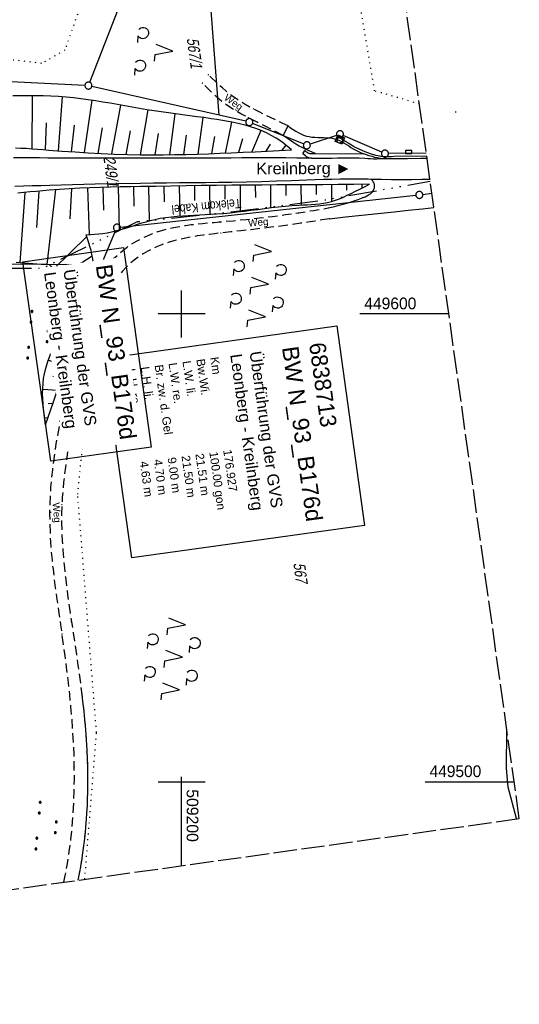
# Model space of a CAD drawing. Extents: x 508886 to 509272, y 449452 to 450225.
# Tile 11 of 46: x 509165 to 509272, y 449452 to 449663. Entities that reach past the tile are written whole.
import ezdxf
from ezdxf.enums import TextEntityAlignment as Align

# ---------------------------------------------------------------- set-up
doc = ezdxf.new("R2010")
doc.units = 0
doc.header["$LTSCALE"] = 10
doc.header["$MEASUREMENT"] = 0
for name, pattern in [('ACAD_ISO14W100', [25.5, 12, -3, 0.5, -3, 0.5, -3, 0.5, -3]), ('AUSGEZOGEN', [0]), ('LT00', [0]), ('LT11', [0.3, 0.2, -0.1]), ('LT14', [0.6, 0.5, -0.1]), ('PUNKTX2_STR', [0.6, 0.1, -0.5])]:
    doc.linetypes.add(name, pattern=pattern)
doc.layers.get('0').update_dxf_attribs({"linetype": 'LT00'})
for name, color, linetype in [('--EK_BW_TEXT_B', 20, 'LT00'), ('--EK_FBR', 250, 'LT00'), ('--WASSER_GRENZE', 180, 'PUNKTX2_STR'), ('BW_TEXT_B', 20, 'AUSGEZOGEN'), ('DFK_FLUR_NR', 250, 'LT00'), ('DFK_GZPKT', 250, 'LT00'), ('DFK_KATASTER', 250, 'LT00'), ('DFK_NUTZUNG', 250, 'LT00'), ('DFK_NUTZUNGSGRENZE', 70, 'PUNKTX2_STR'), ('FELDWEG_TEXT', 250, 'Continuous'), ('ORTSRICHTUNG', 7, 'Continuous'), ('TELEKOM', 210, 'ACAD_ISO14W100'), ('TELEKOM_TEXT', 210, 'Continuous'), ('V123_AFBR_BAB', 250, 'LT00'), ('V123_BOESCH', 250, 'LT00'), ('V123_BOSCHUNG', 250, 'LT00'), ('V123_EINFAHRT', 250, 'LT00'), ('V123_FELDWEG', 250, 'LT11'), ('V123_KA_MULD', 182, 'LT00'), ('V123_RASTER', 250, 'LT00'), ('V123_RINNE', 182, 'LT00'), ('V123_SINKK', 182, 'LT00'), ('V124_FELDWEG', 250, 'LT11')]:
    doc.layers.add(name, color=color, linetype=linetype)
doc.layers.add('-BLATT_123-RAND', color=7, linetype='LT14', plot=False)
doc.styles.add('Beschrift', font='ARIAL.TTF')
doc.styles.get("Standard").update_dxf_attribs({"font": 'ARIAL.TTF'})
doc.styles.add('Versorgungsltg', font='ARIAL.TTF', dxfattribs={"width": 0.8, "height": 2})

# ---------------------------------------------------------------- blocks, each defined once
blk = doc.blocks.new('SYMB7010')
at = {"color": 0, "linetype": 'ByBlock'}
for points in [[(-0.031408, 0.499213), (-0.093728, 0.49134), (-0.15457, 0.475719), (-0.212975, 0.452595), (-0.268021, 0.422333), (-0.31884, 0.385411), (-0.36463, 0.342411), (-0.40467, 0.29401), (-0.438329, 0.240973), (-0.465074, 0.184136), (-0.484486, 0.124395), (-0.496256, 0.062692), (-0.5002, 0)], [(-0.5002, 0), (-0.496256, -0.062692), (-0.484486, -0.124395), (-0.465075, -0.184136), (-0.438329, -0.240973), (-0.404671, -0.29401), (-0.36463, -0.342411), (-0.31884, -0.385411), (-0.268021, -0.422333), (-0.212975, -0.452595), (-0.154571, -0.475719), (-0.093728, -0.49134), (-0.031408, -0.499213), (0.031408, -0.499213)], [(0.5002, 0), (0.496256, 0.062692), (0.484485, 0.124395), (0.465074, 0.184136), (0.438329, 0.240973), (0.40467, 0.29401), (0.36463, 0.342411), (0.31884, 0.385411), (0.268021, 0.422333), (0.212975, 0.452595), (0.15457, 0.475719), (0.093728, 0.49134), (0.031408, 0.499213), (-0.031408, 0.499213)], [(0.031408, -0.499213), (0.093728, -0.491341), (0.15457, -0.475719), (0.212975, -0.452595), (0.268021, -0.422333), (0.31884, -0.385411), (0.36463, -0.342411), (0.404671, -0.294011), (0.438329, -0.240974), (0.465075, -0.184136), (0.484486, -0.124395), (0.496256, -0.062692), (0.500201, 0)]]:
    blk.add_lwpolyline(points, dxfattribs=at)
blk = doc.blocks.new('SYMB7201')
at = {"color": 0, "linetype": 'ByBlock'}
for p, q in [((0, 0.385), (-0.11, 0.015)), ((-0.255, -0.385), (-0.115, -0.385)), ((0.445, -0.385), (0.585, -0.385))]:
    blk.add_line(p, q, dxfattribs=at)
for points in [[(0.25, 0.015), (0.11, 0.015), (0, 0.385)], [(-0.393816, -0.383308), (-0.416239, -0.362945), (-0.432849, -0.337617), (-0.442589, -0.308936), (-0.444836, -0.27873), (-0.439449, -0.248923), (-0.426769, -0.221415), (-0.407606, -0.197958), (-0.38318, -0.180047), (-0.355047, -0.168823), (-0.325, -0.165), (-0.294953, -0.168823), (-0.26682, -0.180047), (-0.242394, -0.197959), (-0.223231, -0.221415), (-0.210551, -0.248923), (-0.205164, -0.27873), (-0.207411, -0.308936), (-0.21715, -0.337617), (-0.233761, -0.362945), (-0.256184, -0.383308)], [(0.306185, -0.383308), (0.283761, -0.362945), (0.267151, -0.337617), (0.257411, -0.308936), (0.255164, -0.27873), (0.260552, -0.248923), (0.273231, -0.221415), (0.292394, -0.197958), (0.31682, -0.180047), (0.344953, -0.168823), (0.375, -0.165), (0.405047, -0.168823), (0.43318, -0.180047), (0.457606, -0.197959), (0.476769, -0.221415), (0.489449, -0.248923), (0.494836, -0.27873), (0.492589, -0.308936), (0.48285, -0.337617), (0.466239, -0.362945), (0.443816, -0.383308)]]:
    blk.add_lwpolyline(points, dxfattribs=at)
blk = doc.blocks.new('SYMB7200')
at = {"color": 0, "linetype": 'ByBlock'}
for p, q in [((-0.255, 0.315), (-0.115, 0.315)), ((0.445, 0.315), (0.585, 0.315)), ((0, 0.185), (-0.11, -0.185)), ((0.7, 0.185), (0.59, -0.185)), ((-0.255, -0.585), (-0.115, -0.585)), ((0.445, -0.585), (0.585, -0.585))]:
    blk.add_line(p, q, dxfattribs=at)
for points in [[(-0.393816, 0.316692), (-0.416239, 0.337055), (-0.432849, 0.362384), (-0.442589, 0.391064), (-0.444836, 0.42127), (-0.439449, 0.451077), (-0.426769, 0.478585), (-0.407606, 0.502042), (-0.38318, 0.519953), (-0.355047, 0.531177), (-0.325, 0.535), (-0.294953, 0.531177), (-0.26682, 0.519953), (-0.242394, 0.502042), (-0.223231, 0.478585), (-0.210551, 0.451077), (-0.205164, 0.42127), (-0.207411, 0.391064), (-0.21715, 0.362383), (-0.233761, 0.337055), (-0.256184, 0.316692)], [(0.306184, 0.316692), (0.283761, 0.337055), (0.267151, 0.362383), (0.257411, 0.391064), (0.255164, 0.42127), (0.260551, 0.451077), (0.273231, 0.478585), (0.292394, 0.502042), (0.31682, 0.519953), (0.344953, 0.531177), (0.375, 0.535), (0.405047, 0.531177), (0.43318, 0.519953), (0.457606, 0.502041), (0.476769, 0.478585), (0.489449, 0.451077), (0.494836, 0.42127), (0.492589, 0.391064), (0.48285, 0.362383), (0.466239, 0.337055), (0.443816, 0.316692)], [(-0.45, -0.185), (-0.59, -0.185), (-0.7, 0.185), (-0.81, -0.185)], [(0.25, -0.185), (0.11, -0.185), (0, 0.185)], [(0.95, -0.185), (0.81, -0.185), (0.7, 0.185)], [(-0.393815, -0.583308), (-0.416239, -0.562945), (-0.432849, -0.537616), (-0.442589, -0.508936), (-0.444836, -0.47873), (-0.439448, -0.448923), (-0.426769, -0.421415), (-0.407606, -0.397958), (-0.38318, -0.380047), (-0.355047, -0.368823), (-0.325, -0.365), (-0.294953, -0.368823), (-0.26682, -0.380047), (-0.242394, -0.397959), (-0.223231, -0.421415), (-0.210551, -0.448923), (-0.205164, -0.47873), (-0.207411, -0.508936), (-0.217151, -0.537617), (-0.233761, -0.562945), (-0.256184, -0.583308)], [(0.306185, -0.583308), (0.283761, -0.562945), (0.267151, -0.537616), (0.257411, -0.508936), (0.255164, -0.47873), (0.260552, -0.448923), (0.273231, -0.421415), (0.292394, -0.397958), (0.31682, -0.380047), (0.344953, -0.368823), (0.375, -0.365), (0.405047, -0.368823), (0.43318, -0.380047), (0.457606, -0.397959), (0.476769, -0.421415), (0.489449, -0.448923), (0.494836, -0.47873), (0.492589, -0.508936), (0.482849, -0.537617), (0.466239, -0.562945), (0.443815, -0.583308)]]:
    blk.add_lwpolyline(points, dxfattribs=at)
blk = doc.blocks.new('SYMB7111')
at = {"color": 0, "linetype": 'ByBlock'}
for p, q in [((-0.13, 0.202919), (-0.13, 0.177081)), ((-0.125, 0.172895), (-0.125, 0.207105)), ((-0.12, 0.209164), (-0.12, 0.170836)), ((-0.115, 0.170204), (-0.115, 0.209796)), ((-0.11, 0.209164), (-0.11, 0.170836)), ((-0.105, 0.172895), (-0.105, 0.207105)), ((-0.1, 0.202919), (-0.1, 0.177081)), ((-0.095, 0.189874), (-0.095, 0.190146)), ((0.1, 0.202919), (0.1, 0.177081)), ((0.105, 0.172895), (0.105, 0.207105)), ((0.11, 0.209164), (0.11, 0.170836)), ((0.115, 0.170204), (0.115, 0.209796)), ((0.12, 0.209164), (0.12, 0.170836)), ((0.125, 0.172895), (0.125, 0.207105)), ((0.13, 0.202919), (0.13, 0.177081)), ((0.135, 0.189874), (0.135, 0.190146)), ((-0.515, -0.177081), (-0.515, -0.202919)), ((-0.51, -0.207105), (-0.51, -0.172895)), ((-0.505, -0.170836), (-0.505, -0.209164)), ((-0.5, -0.209796), (-0.5, -0.170204)), ((-0.495, -0.170836), (-0.495, -0.209164)), ((-0.49, -0.207105), (-0.49, -0.172895)), ((-0.485, -0.177081), (-0.485, -0.202919)), ((-0.48, -0.190126), (-0.48, -0.189854)), ((-0.285, -0.177081), (-0.285, -0.202919)), ((-0.28, -0.207105), (-0.28, -0.172895)), ((-0.275, -0.170836), (-0.275, -0.209164)), ((-0.27, -0.209796), (-0.27, -0.170204)), ((-0.265, -0.170836), (-0.265, -0.209164)), ((-0.26, -0.207105), (-0.26, -0.172895)), ((-0.255, -0.177081), (-0.255, -0.202919)), ((-0.25, -0.190126), (-0.25, -0.189854)), ((0.255, -0.177081), (0.255, -0.202919)), ((0.26, -0.207105), (0.26, -0.172895)), ((0.265, -0.170836), (0.265, -0.209164)), ((0.27, -0.209796), (0.27, -0.170204)), ((0.275, -0.170836), (0.275, -0.209164)), ((0.28, -0.207105), (0.28, -0.172895)), ((0.285, -0.177081), (0.285, -0.202919)), ((0.29, -0.190126), (0.29, -0.189854)), ((0.485, -0.177081), (0.485, -0.202919)), ((0.49, -0.207105), (0.49, -0.172895)), ((0.495, -0.170836), (0.495, -0.209164)), ((0.5, -0.209796), (0.5, -0.170204)), ((0.505, -0.170836), (0.505, -0.209164)), ((0.51, -0.207105), (0.51, -0.172895)), ((0.515, -0.177081), (0.515, -0.202919)), ((0.52, -0.190126), (0.52, -0.189854))]:
    blk.add_line(p, q, dxfattribs=at)
for points in [[(-0.095, 0.19), (-0.096981, 0.198678), (-0.10253, 0.205637), (-0.11055, 0.209499), (-0.11945, 0.209499), (-0.12747, 0.205637), (-0.133019, 0.198678), (-0.135, 0.19), (-0.133019, 0.181322), (-0.12747, 0.174363), (-0.11945, 0.170501), (-0.11055, 0.170501), (-0.10253, 0.174363), (-0.096981, 0.181322), (-0.095, 0.19)], [(0.135, 0.19), (0.133019, 0.198678), (0.12747, 0.205637), (0.11945, 0.209499), (0.11055, 0.209499), (0.10253, 0.205637), (0.096981, 0.198678), (0.095, 0.19), (0.096981, 0.181322), (0.10253, 0.174363), (0.11055, 0.170501), (0.11945, 0.170501), (0.12747, 0.174363), (0.133019, 0.181322), (0.135, 0.19)], [(-0.48, -0.19), (-0.481981, -0.181322), (-0.48753, -0.174363), (-0.49555, -0.170501), (-0.50445, -0.170501), (-0.51247, -0.174363), (-0.518019, -0.181322), (-0.52, -0.19), (-0.518019, -0.198678), (-0.51247, -0.205637), (-0.50445, -0.209499), (-0.49555, -0.209499), (-0.48753, -0.205637), (-0.481981, -0.198678), (-0.48, -0.19)], [(-0.25, -0.19), (-0.251981, -0.181322), (-0.25753, -0.174363), (-0.26555, -0.170501), (-0.27445, -0.170501), (-0.28247, -0.174363), (-0.288019, -0.181322), (-0.29, -0.19), (-0.288019, -0.198678), (-0.28247, -0.205637), (-0.27445, -0.209499), (-0.26555, -0.209499), (-0.25753, -0.205637), (-0.251981, -0.198678), (-0.25, -0.19)], [(0.29, -0.19), (0.288019, -0.181322), (0.28247, -0.174363), (0.27445, -0.170501), (0.26555, -0.170501), (0.25753, -0.174363), (0.251981, -0.181322), (0.25, -0.19), (0.251981, -0.198678), (0.25753, -0.205637), (0.26555, -0.209499), (0.27445, -0.209499), (0.28247, -0.205637), (0.288019, -0.198678), (0.29, -0.19)], [(0.52, -0.19), (0.518019, -0.181322), (0.51247, -0.174363), (0.50445, -0.170501), (0.49555, -0.170501), (0.48753, -0.174363), (0.481981, -0.181322), (0.48, -0.19), (0.481981, -0.198678), (0.48753, -0.205637), (0.49555, -0.209499), (0.50445, -0.209499), (0.51247, -0.205637), (0.518019, -0.198678), (0.52, -0.19)]]:
    blk.add_lwpolyline(points, dxfattribs=at)
blk = doc.blocks.new('SYMB0011')
at = {"color": 0, "linetype": 'ByBlock'}
for p, q in [((0.5, 0), (-0.5, 0)), ((0, 0.5), (0, -0.5))]:
    blk.add_line(p, q, dxfattribs=at)
blk = doc.blocks.new('SYMB1210')
at = {"color": 0, "linetype": 'ByBlock'}
blk.add_line((0.018815, -0.179014), (0.055623, -0.17119), dxfattribs=at)
for points in [[(-0.2, -0.2), (-0.2, 0.2), (0.2, 0.2), (0.2, -0.2), (-0.2, -0.2)], [(0.018815, 0.179014), (-0.018815, 0.179014), (-0.055623, 0.17119), (-0.09, 0.155885), (-0.120444, 0.133766), (-0.145623, 0.105801), (-0.164438, 0.073213), (-0.176067, 0.037424), (-0.18, 0)], [(-0.18, 0), (-0.176067, -0.037424), (-0.164438, -0.073213), (-0.145623, -0.105801), (-0.120444, -0.133766), (-0.09, -0.155885), (-0.055623, -0.17119), (-0.018815, -0.179014), (0.018815, -0.179014)], [(0.18, 0), (0.176067, 0.037424), (0.164438, 0.073213), (0.145623, 0.105801), (0.120444, 0.133766), (0.09, 0.155885), (0.055623, 0.17119), (0.018815, 0.179014)], [(0.055623, -0.17119), (0.09, -0.155885), (0.120444, -0.133766), (0.145623, -0.105801), (0.164438, -0.073213), (0.176067, -0.037424), (0.18, 0)]]:
    blk.add_lwpolyline(points, dxfattribs=at)
blk = doc.blocks.new('SYMB0652')
at = {"color": 0, "linetype": 'ByBlock'}
blk.add_lwpolyline([(-0.15, -0.075), (0.15, -0.075), (0.15, 0.075), (-0.15, 0.075), (-0.15, -0.075)], dxfattribs=at)

msp = doc.modelspace()

# ---------------------------------------------------------------- linework, layer by layer
at = {"layer": '--EK_FBR'}
for points in [[(509252.45, 449633.22), (509251.09, 449633.2), (509248.28, 449633.18), (509245.48, 449633.17), (509244.68, 449633.16), (509243.87, 449633.16), (509243.07, 449633.15), (509242.37, 449633.13), (509241.68, 449633.12), (509240.98, 449633.12), (509240.37, 449633.15), (509239.75, 449633.19), (509239.13, 449633.23), (509237.96, 449633.28), (509236.79, 449633.31), (509235.62, 449633.31), (509234.45, 449633.3), (509233.28, 449633.28), (509232.11, 449633.26), (509230.93, 449633.24), (509229.76, 449633.23), (509228.59, 449633.24), (509227.76, 449633.26), (509226.92, 449633.28), (509224.59, 449633.32), (509222.25, 449633.35), (509219.91, 449633.37), (509217.57, 449633.37), (509215.23, 449633.36), (509212.89, 449633.35), (509210.55, 449633.33), (509206.67, 449633.32), (509202.79, 449633.31), (509198.9, 449633.31), (509195.02, 449633.31), (509191.13, 449633.31), (509187.19, 449633.31), (509183.25, 449633.31), (509179.31, 449633.31), (509175.37, 449633.32), (509171.43, 449633.33), (509169.59, 449633.34), (509167.75, 449633.35), (509165.9, 449633.35), (509164.06, 449633.34)], [(509253.07, 449628.73), (509251.32, 449628.71), (509249.16, 449628.69), (509247, 449628.68), (509244.84, 449628.69), (509242.68, 449628.72), (509240.52, 449628.77), (509239.86, 449628.79), (509239.2, 449628.81), (509237.41, 449628.84), (509235.63, 449628.84), (509233.85, 449628.81), (509232.07, 449628.77), (509230.28, 449628.71), (509228.5, 449628.65), (509226.72, 449628.58), (509223.5, 449628.47), (509220.28, 449628.36), (509217.07, 449628.27), (509213.85, 449628.19), (509210.64, 449628.12), (509207.87, 449628.08), (509205.1, 449628.04), (509202.33, 449628.02), (509199.55, 449628), (509196.78, 449627.97), (509194.01, 449627.95), (509191.24, 449627.92), (509186.38, 449627.85), (509181.53, 449627.75), (509176.67, 449627.63), (509171.81, 449627.48), (509169.95, 449627.42), (509168.09, 449627.36), (509166.22, 449627.3), (509164.36, 449627.26)]]:
    msp.add_lwpolyline(points, dxfattribs=at)
at = {"layer": '--WASSER_GRENZE', "ltscale": 0.2}
for p, q in [((509186.9, 449690.11), (509175.04, 449656.39)), ((509170.12, 449653.56), (509154.91, 449655.35)), ((509175.04, 449656.39), (509170.12, 449653.56))]:
    msp.add_line(p, q, dxfattribs=at)
at = {"layer": '-BLATT_123-RAND'}
msp.add_lwpolyline([(508885.55, 450185.32), (508987.91, 449452.43), (509272.15, 449492.13), (509169.8, 450225.01), (508885.55, 450185.32)], dxfattribs=at)
at = {"layer": 'DFK_KATASTER'}
for p, q in [((509180.35, 449649.52), (509187.59, 449668)), ((509207.99, 449642.48), (509206.03, 449668.6)), ((509179.33, 449648.86), (509149.49, 449650.33)), ((509207.99, 449642.48), (509180.81, 449648.65)), ((509213.73, 449641.18), (509207.99, 449642.48)), ((509226.05, 449636.34), (509215.16, 449640.73)), ((509233.11, 449638.18), (509227.46, 449636.3)), ((509242.75, 449634.57), (509234.51, 449638.12)), ((509252.28, 449634.39), (509244.19, 449634.28)), ((509251.53, 449625.55), (509253.48, 449625.8)), ((509186.92, 449618.52), (509250.04, 449625.37)), ((509183.14, 449611.26), (509185.88, 449617.75)), ((509153.66, 449610.76), (509182.1, 449610.57)), ((509269.41, 449502.9), (509269.5, 449511.09)), ((509269.75, 449498.86), (509269.41, 449502.9)), ((509271.54, 449492.15), (509269.75, 449498.86)), ((509271.56, 449492.04), (509271.54, 449492.15))]:
    msp.add_line(p, q, dxfattribs=at)
at = {"layer": 'DFK_NUTZUNGSGRENZE', "ltscale": 0.2}
for p, q in [((509241.24, 449647.67), (509238.31, 449665.09)), ((509250.81, 449644.9), (509241.24, 449647.67)), ((509258.67, 449643.14), (509257.42, 449642.99)), ((509177.78, 449561.45), (509182.77, 449609.82)), ((509181.81, 449510.55), (509177.78, 449561.45)), ((509179.3, 449479.16), (509181.81, 449510.55))]:
    msp.add_line(p, q, dxfattribs=at)
at = {"layer": 'TELEKOM', "ltscale": 0.05, "flags": 128}
msp.add_lwpolyline([(508970.54, 449576.78), (508970.6, 449579.72), (508970.81, 449590.48), (508971.1, 449606.7), (508971.16, 449615.36), (508971.5, 449622.2), (508973.21, 449637.82), (508975.04, 449649.79), (508976.07, 449652.98), (508978.23, 449655.15), (508981.46, 449656.53), (508981.46, 449656.53), (508984.59, 449655.4), (508988.58, 449654.06), (508992.24, 449652.87), (508997.77, 449650.87), (509001.16, 449649.28), (509004.85, 449647.99), (509010.18, 449645.49), (509011.41, 449643.68), (509012.22, 449640.5), (509013.56, 449632.36), (509024.81, 449627.93), (509025.17, 449629.25), (509037.9, 449624.42), (509044.67, 449622.33), (509069.01, 449616.21), (509078.34, 449614.23), (509091.13, 449613.27), (509095.32, 449612.99), (509099.14, 449612.51), (509114.17, 449613.63), (509141.67, 449612.78), (509156.94, 449609.73), (509170.38, 449609.81), (509190.55, 449619.73), (509210.58, 449621.83), (509230.29, 449624.32), (509253.12, 449628.38)], dxfattribs=at)
at = {"layer": 'V123_AFBR_BAB'}
for points in [[(509252.45, 449633.22), (509251.09, 449633.2), (509248.28, 449633.18), (509245.48, 449633.17), (509244.68, 449633.16), (509243.87, 449633.16), (509243.07, 449633.15), (509242.37, 449633.13), (509241.68, 449633.12), (509240.98, 449633.12), (509240.37, 449633.15), (509239.75, 449633.19), (509239.13, 449633.23), (509237.96, 449633.28), (509236.79, 449633.31), (509235.62, 449633.31), (509234.45, 449633.3), (509233.28, 449633.28), (509232.11, 449633.26), (509230.93, 449633.24), (509229.76, 449633.23), (509228.59, 449633.24), (509227.76, 449633.26), (509226.92, 449633.28), (509224.59, 449633.32), (509222.25, 449633.35), (509219.91, 449633.37), (509217.57, 449633.37), (509215.23, 449633.36), (509212.89, 449633.35), (509210.55, 449633.33), (509206.67, 449633.32), (509202.79, 449633.31), (509198.9, 449633.31), (509195.02, 449633.31), (509191.13, 449633.31), (509187.19, 449633.31), (509183.25, 449633.31), (509179.31, 449633.31), (509175.37, 449633.32), (509171.43, 449633.33), (509169.59, 449633.34), (509167.75, 449633.35), (509165.9, 449633.35), (509164.06, 449633.34)], [(509253.07, 449628.73), (509251.32, 449628.71), (509249.16, 449628.69), (509247, 449628.68), (509244.84, 449628.69), (509242.68, 449628.72), (509240.52, 449628.77), (509239.86, 449628.79), (509239.2, 449628.81), (509237.41, 449628.84), (509235.63, 449628.84), (509233.85, 449628.81), (509232.07, 449628.77), (509230.28, 449628.71), (509228.5, 449628.65), (509226.72, 449628.58), (509223.5, 449628.47), (509220.28, 449628.36), (509217.07, 449628.27), (509213.85, 449628.19), (509210.64, 449628.12), (509207.87, 449628.08), (509205.1, 449628.04), (509202.33, 449628.02), (509199.55, 449628), (509196.78, 449627.97), (509194.01, 449627.95), (509191.24, 449627.92), (509186.38, 449627.85), (509181.53, 449627.75), (509176.67, 449627.63), (509171.81, 449627.48), (509169.95, 449627.42), (509168.09, 449627.36), (509166.22, 449627.3), (509164.36, 449627.26)]]:
    msp.add_lwpolyline(points, dxfattribs=at)
at = {"layer": 'V123_BOESCH'}
for points in [[(509223.44, 449635.08), (509222.88, 449635.56), (509222.32, 449636.02), (509221.76, 449636.48), (509221.18, 449636.91), (509220.19, 449637.58), (509219.16, 449638.17), (509218.1, 449638.71), (509217, 449639.19), (509215.88, 449639.62), (509214.73, 449640), (509213.56, 449640.34), (509212.38, 449640.64), (509211.18, 449640.91), (509209.97, 449641.14), (509208.76, 449641.36), (509207.55, 449641.56), (509206.33, 449641.74), (509204.79, 449641.96), (509203.25, 449642.17), (509201.72, 449642.37), (509200.2, 449642.56), (509198.68, 449642.76), (509197.16, 449642.97), (509195.65, 449643.18), (509194.14, 449643.41), (509192.57, 449643.66), (509191.01, 449643.92), (509189.45, 449644.2), (509187.88, 449644.48), (509186.31, 449644.76), (509184.75, 449645.04), (509183.18, 449645.3), (509181.6, 449645.56), (509180.03, 449645.79), (509178.46, 449646), (509176.88, 449646.19), (509175.3, 449646.34), (509173.68, 449646.46), (509172.06, 449646.54), (509170.44, 449646.6), (509168.82, 449646.63), (509167.2, 449646.64), (509165.57, 449646.63), (509163.94, 449646.61)], [(509164.47, 449635.51), (509165.65, 449635.47), (509166.83, 449635.41), (509168.02, 449635.33), (509169.21, 449635.24), (509170.4, 449635.14), (509171.59, 449635.04), (509174.41, 449634.82), (509177.22, 449634.62), (509180.02, 449634.44), (509182.82, 449634.29), (509185.61, 449634.18), (509188.4, 449634.09), (509191.2, 449634.04), (509193.62, 449634.02), (509196.04, 449634.03), (509198.46, 449634.06), (509200.89, 449634.11), (509203.31, 449634.17), (509205.74, 449634.25), (509208.17, 449634.35), (509210.59, 449634.45), (509213.16, 449634.57), (509215.73, 449634.69), (509218.3, 449634.82), (509220.87, 449634.95), (509223.44, 449635.08)], [(509240.11, 449627.71), (509236.79, 449627.68), (509233.46, 449627.65), (509230.14, 449627.63), (509226.81, 449627.61), (509223.59, 449627.59), (509220.37, 449627.58), (509217.14, 449627.56), (509213.92, 449627.54), (509210.69, 449627.51), (509207.45, 449627.47), (509204.2, 449627.43), (509200.95, 449627.38), (509197.71, 449627.33), (509194.47, 449627.27), (509191.23, 449627.22), (509189.06, 449627.18), (509186.89, 449627.15), (509184.73, 449627.1), (509182.56, 449627.04), (509180.39, 449626.97), (509178.22, 449626.88), (509176.05, 449626.77), (509173.87, 449626.63), (509171.69, 449626.46), (509170.34, 449626.34), (509168.99, 449626.21), (509167.64, 449626.08), (509166.3, 449625.95), (509164.96, 449625.82)], [(509179.62, 449616.9), (509180.51, 449616.97), (509181.4, 449617.04), (509182.29, 449617.12), (509183.17, 449617.23), (509184.05, 449617.37), (509184.99, 449617.55), (509185.93, 449617.77), (509186.86, 449618.02), (509187.78, 449618.29), (509188.71, 449618.58), (509189.63, 449618.87), (509190.55, 449619.16), (509191.48, 449619.45), (509192.4, 449619.72), (509193.33, 449619.97), (509194.26, 449620.2), (509195.44, 449620.44), (509196.62, 449620.63), (509197.82, 449620.78), (509199.01, 449620.9), (509200.22, 449621), (509201.42, 449621.07), (509202.63, 449621.13), (509203.84, 449621.19), (509205.05, 449621.24), (509206.26, 449621.31), (509207.46, 449621.38), (509208.93, 449621.5), (509210.4, 449621.64), (509211.86, 449621.8), (509213.33, 449621.98), (509214.79, 449622.17), (509216.25, 449622.36), (509217.71, 449622.54), (509219.17, 449622.72), (509220.63, 449622.89), (509222.1, 449623.04), (509223.57, 449623.16), (509225.05, 449623.26), (509225.94, 449623.3), (509226.82, 449623.34), (509227.71, 449623.39), (509228.59, 449623.45), (509229.46, 449623.54), (509230.33, 449623.66), (509231.19, 449623.83), (509232.05, 449624.05), (509232.9, 449624.33), (509233.75, 449624.64), (509234.58, 449624.99), (509235.4, 449625.36), (509236.22, 449625.75), (509237.03, 449626.15), (509238.06, 449626.66), (509239.09, 449627.18), (509240.11, 449627.71)], [(509170.92, 449576.28), (509171.5, 449577.93), (509172.08, 449579.59), (509172.65, 449581.25), (509173.2, 449582.91), (509173.74, 449584.58), (509174.2, 449586.07), (509174.65, 449587.57), (509175.09, 449589.07), (509175.53, 449590.57), (509175.97, 449592.08), (509176.42, 449593.58), (509176.88, 449595.09), (509177.37, 449596.6), (509177.87, 449598.11), (509178.41, 449599.63), (509178.77, 449600.59), (509179.13, 449601.54), (509179.48, 449602.5), (509179.83, 449603.46), (509180.15, 449604.42), (509180.45, 449605.39), (509180.7, 449606.35), (509180.91, 449607.31), (509181.06, 449608.28), (509181.14, 449609.24), (509181.15, 449610.21), (509181.1, 449611.04), (509180.99, 449611.88), (509180.83, 449612.72), (509180.64, 449613.55), (509180.41, 449614.39), (509180.16, 449615.23), (509179.89, 449616.06), (509179.62, 449616.9)], [(509171.74, 449610.49), (509169.97, 449610.6), (509168.19, 449610.72), (509166.41, 449610.84), (509164.64, 449610.97)], [(509170.92, 449576.28), (509170.77, 449577.4), (509170.63, 449578.52), (509170.51, 449579.64), (509170.4, 449580.76), (509170.33, 449581.86), (509170.3, 449582.97), (509170.31, 449584.06), (509170.38, 449585.14), (509170.51, 449586.21), (509170.69, 449587.18), (509170.92, 449588.14), (509171.19, 449589.1), (509171.5, 449590.05), (509171.84, 449590.99), (509172.21, 449591.94), (509172.59, 449592.89), (509172.98, 449593.84), (509173.36, 449594.79), (509173.75, 449595.76), (509174.12, 449596.74), (509174.47, 449597.72), (509174.74, 449598.55), (509174.98, 449599.38), (509175.18, 449600.22), (509175.35, 449601.06), (509175.47, 449601.9), (509175.53, 449602.73), (509175.52, 449603.57), (509175.44, 449604.39), (509175.29, 449605.21), (509175.09, 449605.89), (509174.83, 449606.56), (509174.52, 449607.2), (509174.15, 449607.81), (509173.73, 449608.39), (509173.27, 449608.95), (509172.78, 449609.47), (509172.27, 449609.99), (509171.74, 449610.49)]]:
    msp.add_lwpolyline(points, dxfattribs=at)
at = {"layer": 'V123_BOSCHUNG'}
for p, q in [((509168.08, 449646.63), (509168.01, 449635.33)), ((509174.45, 449646.41), (509173.61, 449634.88)), ((509180.83, 449645.67), (509179.17, 449634.49)), ((509186.91, 449644.65), (509185.04, 449634.2)), ((509192.76, 449643.63), (509191.17, 449634.04)), ((509198.57, 449642.78), (509197.37, 449634.04)), ((509171.04, 449640.84), (509170.84, 449635.11)), ((509204.53, 449641.99), (509203.43, 449634.18)), ((509210.67, 449641.01), (509209.29, 449634.39)), ((509177.02, 449640.39), (509176.37, 449634.67)), ((509182.99, 449639.75), (509182.07, 449634.33)), ((509188.97, 449639.11), (509188.08, 449634.1)), ((509194.97, 449638.6), (509194.28, 449634.02)), ((509216.89, 449639.24), (509214.99, 449634.65)), ((509200.97, 449638.24), (509200.41, 449634.1)), ((509206.99, 449637.91), (509206.39, 449634.28)), ((509212.97, 449637.4), (509212.15, 449634.52)), ((509218.88, 449636.32), (509217.99, 449634.8)), ((509222.29, 449636.05), (509221.41, 449634.98)), ((509165.49, 449610.91), (509166.54, 449625.97)), ((509169.03, 449618.48), (509169.54, 449626.26)), ((509171.25, 449610.6), (509173.13, 449626.59)), ((509176.47, 449626.83), (509176.07, 449620.33)), ((509179.88, 449626.95), (509180.24, 449616.95)), ((509183.17, 449627.06), (509183.3, 449622.16)), ((509186.44, 449627.14), (509186.64, 449617.96)), ((509189.7, 449627.2), (509189.78, 449623.07)), ((509192.95, 449627.25), (509193.09, 449619.91)), ((509196.2, 449627.3), (509196.27, 449623.95)), ((509199.45, 449627.36), (509199.58, 449620.95)), ((509202.71, 449627.41), (509202.76, 449624.27)), ((509205.97, 449627.45), (509206.05, 449621.29)), ((509209.24, 449627.49), (509209.26, 449624.51)), ((509212.49, 449627.53), (509212.53, 449621.88)), ((509215.74, 449627.55), (509215.76, 449624.92)), ((509218.99, 449627.57), (509219.02, 449622.7)), ((509222.24, 449627.59), (509222.25, 449625.32)), ((509225.49, 449627.6), (509225.52, 449623.28)), ((509228.74, 449627.62), (509228.75, 449625.54)), ((509231.99, 449627.64), (509232.01, 449624.04)), ((509235.24, 449627.67), (509235.24, 449626.48)), ((509238.49, 449627.69), (509238.49, 449626.88)), ((509172.65, 449609.6), (509179.72, 449616.59)), ((509177.46, 449610.21), (509180.89, 449612.42)), ((509175.03, 449606.05), (509181.04, 449608.13)), ((509177.78, 449603.94), (509180.06, 449604.14)), ((509175.37, 449601.18), (509178.82, 449600.73)), ((509176.22, 449598.09), (509177.72, 449597.67)), ((509173.76, 449595.8), (509176.76, 449594.7)), ((509174.27, 449592.42), (509175.89, 449591.8)), ((509171.54, 449590.14), (509175.08, 449589.01)), ((509172.48, 449586.72), (509174.29, 449586.37)), ((509170.31, 449583.9), (509173.47, 449583.74)), ((509171.47, 449580.85), (509172.54, 449580.91)), ((509170.73, 449577.76), (509171.48, 449577.86))]:
    msp.add_line(p, q, dxfattribs=at)
at = {"layer": 'V123_EINFAHRT'}
msp.add_line((509221.69, 449638.14), (509222.74, 449640.2), dxfattribs=at)
for points in [[(509222.74, 449640.2), (509223.28, 449639.82), (509223.82, 449639.45), (509224.37, 449639.1), (509224.92, 449638.77), (509225.48, 449638.48), (509226.06, 449638.23), (509226.65, 449638.03), (509227.25, 449637.9), (509227.85, 449637.81), (509228.47, 449637.76), (509229.1, 449637.73), (509229.74, 449637.71), (509230.37, 449637.69), (509231.01, 449637.67), (509231.58, 449637.63), (509232.14, 449637.56), (509232.68, 449637.45), (509233.21, 449637.3), (509233.74, 449637.09), (509234.24, 449636.83), (509234.73, 449636.54), (509235.21, 449636.23), (509235.69, 449635.91), (509236.17, 449635.59), (509236.66, 449635.29), (509237.21, 449634.99), (509237.77, 449634.71), (509238.34, 449634.45), (509238.91, 449634.2)], [(509228.61, 449634.29), (509227.91, 449634.58), (509227.22, 449634.87), (509226.54, 449635.18), (509225.87, 449635.51), (509225.14, 449635.9), (509224.43, 449636.31), (509223.74, 449636.75), (509223.05, 449637.2), (509222.37, 449637.67), (509221.69, 449638.14)], [(509231.33, 449622.65), (509232.39, 449622.92), (509233.45, 449623.19), (509234.51, 449623.48), (509235.57, 449623.78), (509236.63, 449624.11), (509237.7, 449624.48), (509238.76, 449624.88), (509239.18, 449625.05), (509239.58, 449625.23), (509239.96, 449625.44), (509240.32, 449625.69), (509240.63, 449625.98), (509240.9, 449626.32), (509241.07, 449626.64), (509241.19, 449626.98), (509241.24, 449627.33), (509241.21, 449627.67), (509241.11, 449627.97), (509240.95, 449628.24), (509240.75, 449628.51), (509240.52, 449628.77)], [(509231.58, 449620.35), (509235.03, 449620.73), (509238.49, 449621.12), (509241.94, 449621.49), (509245.39, 449621.86), (509248.43, 449622.18), (509251.47, 449622.49), (509253.91, 449622.73)]]:
    msp.add_lwpolyline(points, dxfattribs=at)
at = {"layer": 'V123_FELDWEG', "flags": 128}
for points in [[(509222.74, 449640.2), (509221.49, 449640.79), (509220.25, 449641.38), (509219.01, 449641.97), (509217.77, 449642.58), (509216.54, 449643.2), (509215.32, 449643.83), (509214.45, 449644.3), (509213.59, 449644.79), (509212.74, 449645.29), (509211.9, 449645.82), (509211.09, 449646.38), (509210.27, 449646.99), (509209.48, 449647.63), (509208.7, 449648.3), (509207.94, 449648.99), (509207.2, 449649.69), (509206.46, 449650.4), (509205.72, 449651.12)], [(509221.69, 449638.14), (509219.84, 449639.09), (509218, 449640.04), (509216.15, 449640.99), (509214.3, 449641.94), (509213.48, 449642.37), (509212.67, 449642.8), (509211.87, 449643.24), (509211.08, 449643.7), (509210.3, 449644.18), (509209.55, 449644.7), (509208.76, 449645.28), (509208.01, 449645.9), (509207.27, 449646.55), (509206.55, 449647.22), (509205.85, 449647.9), (509205.15, 449648.6), (509204.46, 449649.31)], [(509174.84, 449478.54), (509175.14, 449479.95), (509175.6, 449482.51), (509175.99, 449485.08), (509176.32, 449487.65), (509176.58, 449490.23), (509176.79, 449492.82), (509176.94, 449495.41), (509177.03, 449498), (509177.07, 449500.59), (509177.06, 449503.17), (509177, 449505.76), (509176.89, 449508.35), (509176.74, 449510.93), (509176.56, 449513.51), (509176.33, 449516.09), (509176.08, 449518.67), (509175.8, 449521.25), (509175.49, 449523.82), (509175.17, 449526.4), (509174.82, 449528.98), (509174.46, 449531.55), (509174.18, 449533.53), (509173.89, 449535.51), (509173.61, 449537.49), (509173.33, 449539.47), (509173.06, 449541.45), (509172.81, 449543.43), (509172.58, 449545.41), (509172.37, 449547.39), (509172.2, 449549.37), (509172.05, 449551.35), (509171.94, 449553.33), (509171.88, 449555.31), (509171.85, 449557.29), (509171.89, 449559.27), (509171.96, 449561.12), (509172.08, 449562.98), (509172.24, 449564.83), (509172.44, 449566.67), (509172.67, 449568.52), (509172.94, 449570.37), (509173.22, 449572.21), (509173.53, 449574.04), (509173.99, 449576.57), (509174.48, 449579.09), (509174.99, 449581.59), (509175.54, 449584.09), (509176.05, 449586.32), (509176.58, 449588.54), (509177.13, 449590.75), (509177.7, 449592.97), (509178.3, 449595.19), (509178.93, 449597.41), (509179.59, 449599.64), (509179.93, 449600.76), (509180.28, 449601.88), (509180.66, 449602.99), (509181.05, 449604.09), (509181.47, 449605.18), (509181.93, 449606.24), (509182.42, 449607.28), (509182.96, 449608.29), (509183.55, 449609.27), (509184.18, 449610.21), (509184.88, 449611.1), (509185.66, 449611.98), (509186.51, 449612.8), (509187.41, 449613.57), (509188.35, 449614.29), (509189.35, 449614.96), (509190.38, 449615.57), (509191.44, 449616.14), (509192.53, 449616.65), (509193.64, 449617.12), (509194.76, 449617.52), (509195.95, 449617.9), (509197.16, 449618.22), (509198.36, 449618.49), (509199.58, 449618.72), (509200.8, 449618.92), (509202.03, 449619.09), (509203.26, 449619.23), (509204.49, 449619.36), (509205.73, 449619.47), (509206.97, 449619.58), (509208.2, 449619.68), (509211.02, 449619.94), (509213.82, 449620.22), (509216.63, 449620.52), (509219.42, 449620.86), (509222.22, 449621.23), (509225.01, 449621.64), (509226.59, 449621.88), (509228.17, 449622.13), (509229.75, 449622.39), (509231.33, 449622.65)], [(509231.58, 449620.35), (509230.05, 449620.1), (509228.51, 449619.85), (509226.98, 449619.61), (509225.45, 449619.38), (509223.32, 449619.07), (509221.2, 449618.79), (509219.07, 449618.52), (509216.94, 449618.26), (509214.8, 449618.01), (509212.67, 449617.77), (509210.53, 449617.54), (509208.39, 449617.3), (509207.12, 449617.16), (509205.85, 449617.01), (509204.59, 449616.85), (509203.32, 449616.67), (509202.06, 449616.46), (509200.81, 449616.23), (509199.57, 449615.95), (509198.33, 449615.63), (509197.11, 449615.26), (509195.9, 449614.84), (509194.84, 449614.4), (509193.79, 449613.92), (509192.76, 449613.39), (509191.76, 449612.82), (509190.8, 449612.19), (509189.87, 449611.51), (509188.99, 449610.78), (509188.16, 449610.01), (509187.39, 449609.18), (509186.66, 449608.29), (509185.98, 449607.35), (509185.37, 449606.38), (509184.8, 449605.36), (509184.27, 449604.32), (509183.79, 449603.25), (509183.33, 449602.16), (509182.9, 449601.06), (509182.5, 449599.95), (509182.11, 449598.83), (509181.39, 449596.65), (509180.71, 449594.48), (509180.07, 449592.3), (509179.47, 449590.12), (509178.91, 449587.94), (509178.39, 449585.75), (509177.91, 449583.54), (509177.51, 449581.58), (509177.13, 449579.6), (509176.78, 449577.62), (509176.44, 449575.63), (509176.11, 449573.64), (509175.86, 449572.04), (509175.61, 449570.44), (509175.37, 449568.84), (509175.15, 449567.24), (509174.95, 449565.64), (509174.77, 449564.03), (509174.62, 449562.43), (509174.5, 449560.82), (509174.41, 449559.22), (509174.36, 449557.29), (509174.35, 449555.37), (509174.39, 449553.44), (509174.48, 449551.51), (509174.6, 449549.59), (509174.75, 449547.66), (509174.94, 449545.73), (509175.15, 449543.81), (509175.39, 449541.88), (509175.64, 449539.96), (509175.91, 449538.03), (509176.18, 449536.11), (509176.47, 449534.19), (509176.81, 449531.87), (509177.16, 449529.55), (509177.5, 449527.23), (509177.83, 449524.92), (509178.16, 449522.6), (509178.46, 449520.28), (509178.75, 449517.97), (509179.01, 449515.65), (509179.25, 449513.33), (509179.45, 449511.01), (509179.63, 449508.68), (509179.76, 449506.35), (509179.87, 449503.5), (509179.91, 449500.65), (509179.88, 449497.8), (509179.79, 449494.95), (509179.62, 449492.1), (509179.38, 449489.25), (509179.06, 449486.41), (509178.67, 449483.58), (509178.19, 449480.75), (509177.83, 449478.95)]]:
    msp.add_lwpolyline(points, dxfattribs=at)
at = {"layer": 'V123_RASTER'}
for p, q in [((509200, 449595), (509200, 449605)), ((509205, 449600), (509195, 449600)), ((509257.09, 449600), (509238.1, 449600)), ((509195, 449500), (509205, 449500)), ((509200, 449482.05), (509200, 449501.04)), ((509252.06, 449500), (509271.05, 449500))]:
    msp.add_line(p, q, dxfattribs=at)
at = {"layer": 'V123_RINNE', "color": 186}
for p, q in [((509233.21, 449637.3), (509233.58, 449637.85)), ((509225.92, 449634.2), (509226.33, 449634.91))]:
    msp.add_line(p, q, dxfattribs=at)
for points in [[(509233.58, 449637.85), (509234.24, 449637.41), (509234.91, 449636.97), (509235.58, 449636.55), (509236.26, 449636.13), (509236.95, 449635.74), (509238.02, 449635.2), (509239.13, 449634.72), (509240.26, 449634.31), (509241.42, 449633.97), (509241.98, 449633.85), (509242.54, 449633.74), (509243.11, 449633.68), (509243.69, 449633.65), (509244.27, 449633.66), (509244.85, 449633.68), (509245.43, 449633.72), (509252.37, 449633.78)], [(509228.59, 449633.24), (509228.18, 449633.25), (509227.77, 449633.27), (509227.38, 449633.33), (509227, 449633.45), (509226.71, 449633.59), (509226.44, 449633.78), (509226.18, 449633.98), (509225.92, 449634.2)], [(509226.33, 449634.91), (509226.56, 449634.73), (509226.8, 449634.56), (509227.05, 449634.41), (509227.32, 449634.32), (509227.63, 449634.27), (509227.95, 449634.27), (509228.28, 449634.28), (509228.61, 449634.29), (509238.91, 449634.2)], [(509243.07, 449633.15), (509242.47, 449633.24), (509241.88, 449633.35), (509241.29, 449633.47), (509240.69, 449633.63), (509240.09, 449633.81), (509239.5, 449634), (509238.91, 449634.2)]]:
    msp.add_lwpolyline(points, dxfattribs=at)
at = {"layer": 'V124_FELDWEG', "flags": 128}
for points in [[(509174.84, 449478.54), (509175.14, 449479.95), (509175.6, 449482.51), (509175.99, 449485.08), (509176.32, 449487.65), (509176.58, 449490.23), (509176.79, 449492.82), (509176.94, 449495.41), (509177.03, 449498), (509177.07, 449500.59), (509177.06, 449503.17), (509177, 449505.76), (509176.89, 449508.35), (509176.74, 449510.93), (509176.56, 449513.51), (509176.33, 449516.09), (509176.08, 449518.67), (509175.89, 449520.43)], [(509178.59, 449519.22), (509178.75, 449517.97), (509179.01, 449515.65), (509179.25, 449513.33), (509179.45, 449511.01), (509179.63, 449508.68), (509179.76, 449506.35), (509179.87, 449503.5), (509179.91, 449500.65), (509179.88, 449497.8), (509179.79, 449494.95), (509179.62, 449492.1), (509179.38, 449489.25), (509179.06, 449486.41), (509178.67, 449483.58), (509178.19, 449480.75), (509177.83, 449478.95)]]:
    msp.add_lwpolyline(points, dxfattribs=at)

# ---------------------------------------------------------------- block references
at = {"layer": 'DFK_GZPKT', "xscale": 1.500000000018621, "yscale": 1.5, "zscale": 1.5, "rotation": 264.7377099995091}
for p in [(509180.08, 449648.82), (509214.46, 449641.01), (509233.82, 449638.42), (509226.75, 449636.06), (509243.44, 449634.27), (509250.79, 449625.45), (509186.17, 449618.44), (509182.85, 449610.57)]:
    msp.add_blockref('SYMB7010', p, dxfattribs=at)
at = {"layer": 'DFK_NUTZUNG', "xscale": 10.00000000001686, "yscale": 10, "zscale": 10, "rotation": 264.7377100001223}
for name, p in [('SYMB7201', (509194.27, 449656.54)), ('SYMB7200', (509216.73, 449606.55)), ('SYMB7111', (509169.44, 449595.38)), ('SYMB7200', (509198.34, 449526.77)), ('SYMB7111', (509171.21, 449490.45))]:
    msp.add_blockref(name, p, dxfattribs=at)
at = {"layer": 'V123_FELDWEG', "xscale": 0.09999999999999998, "yscale": 0.1, "zscale": 0.1, "rotation": 277.95061}
for p in [(509205.72, 449651.12), (509204.46, 449649.31), (509209.55, 449644.7), (509211.09, 449646.38), (509215.32, 449643.83), (509214.3, 449641.94), (509238.76, 449624.88), (509225.01, 449621.64), (509231.33, 449622.65), (509208.2, 449619.68), (509225.45, 449619.38), (509231.58, 449620.35), (509194.76, 449617.52), (509208.39, 449617.3), (509195.9, 449614.84), (509184.88, 449611.1), (509187.39, 449609.18), (509179.59, 449599.64), (509182.11, 449598.83), (509175.54, 449584.09), (509177.91, 449583.54), (509173.53, 449574.04), (509176.11, 449573.64), (509171.89, 449559.27), (509174.41, 449559.22), (509172.05, 449557.54), (509176.47, 449534.19), (509174.46, 449531.55), (509179.76, 449506.35), (509177.06, 449503.17)]:
    msp.add_blockref('SYMB0011', p, dxfattribs=at)
at = {"layer": 'V123_KA_MULD', "color": 186, "xscale": 3.800000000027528, "yscale": 3.800000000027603, "zscale": 3.8, "rotation": 336.6748245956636}
msp.add_blockref('SYMB1210', (509233.8, 449637.27), dxfattribs=at)
at = {"layer": 'V123_SINKK', "color": 186, "xscale": 4.499999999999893, "yscale": 4.49999999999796, "zscale": 4.5, "rotation": 180.7954171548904}
msp.add_blockref('SYMB0652', (509248.53, 449634.61), dxfattribs=at)
at = {"layer": 'V124_FELDWEG', "xscale": 0.100000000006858, "yscale": 0.09999999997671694, "zscale": 0.1, "rotation": 245.7720000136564}
for p in [(509179.76, 449506.35), (509177.06, 449503.17)]:
    msp.add_blockref('SYMB0011', p, dxfattribs=at)

# ---------------------------------------------------------------- texts
at = {"layer": 'DFK_FLUR_NR', "oblique": 13.754, "width": 0.75}
for s, p in [('567/1', (509201.06, 449658.9)), ('249/1', (509183.25, 449633.58)), ('567', (509223.84, 449546.72))]:
    msp.add_text(s, height=2.5, rotation=277.9506, dxfattribs=at).set_placement(p)
at = {"layer": 'FELDWEG_TEXT', "char_height": 1.5, "attachment_point": 7, "style": 'Beschrift'}
for insert, rotation in [((509208.65, 449645.55), 324.5778), ((509214.36, 449618.18), 6.0582), ((509171.96, 449559.59), 274.8286)]:
    msp.add_mtext('Weg', dxfattribs=dict(at, insert=insert, rotation=rotation))
at = {"layer": 'ORTSRICHTUNG', "insert": (509226.12, 449629.13), "char_height": 2.5, "attachment_point": 8, "rotation": 0.3185, "style": 'Beschrift'}
msp.add_mtext('Kreilnberg ►', dxfattribs=at)
at = {"layer": 'TELEKOM_TEXT', "style": 'Versorgungsltg', "width": 0.8}
msp.add_text('Telekom Kabel', height=2, rotation=185.5882, dxfattribs=at).set_placement((509205.2, 449623.94), align=Align.CENTER)
at = {"layer": 'V123_RASTER'}
for s, rotation, width, p in [(' 449600', 0.001, 0.955, (509238.1, 449601)), (' 449500', 0.001, 0.948, (509252.06, 449501)), (' 509200', -89.999, 0.965, (509201.07, 449499.33))]:
    msp.add_text(s, height=2.5, rotation=rotation, dxfattribs=dict(at, width=width)).set_placement(p)

# ---------------------------------------------------------------- next in the draw order: texts
at = {"layer": 'BW_TEXT_B', "insert": (509230.68, 449594.13), "char_height": 2, "width": 37.5546, "attachment_point": 1, "rotation": 277.9506, "style": 'Beschrift', "bg_fill": 3, "box_fill_scale": 1.5, "bg_fill_color": 256, "bg_fill_transparency": 0}
msp.add_mtext('{\\Funir_o|c0;\\H1.75x;6838713\\fArial|b0|i0|c238|p34;\\H0.5714x;\\P\\H1.75x;BW N_93_B1\\fArial|b0|i0|c0|p34;76d\\fArial|b0|i0|c238|p34;\\W0.8;\\P\\H0.3714x;\\W1;\\P\\fArial|b0|i0|c0|p34;\\H1.924x;Überführung der GVS Leonberg - Kreilnberg\\fArial|b0|i0|c238|p34;\\W0.9;\\P\\H0.1999x;\\W1;\\P\\pt8,20;\\H3.602x;K\\fArial|b0|i0|c0|p34;m^I^I\\fArial|b0|i0|c238|p34;1\\fArial|b0|i0|c0|p34;76.927\\fArial|b0|i0|c238|p34;\\PBw.Wi\\fArial|b0|i0|c0|p34;.^I^I100.00\\fArial|b0|i0|c238|p34; gon\\P\\pt20;\\fArial|b0|i0|c0|p34;L.W. li. ^I21.51 m\\PL.W. re. ^I21.50 \\fArial|b0|i0|c238|p34;m\\fArial|b0|i0|c0|p34;\\PBr. zw. d. Gel       9.00 m\\fArial|b0|i0|c238|p34;\\P\\fArial|b0|i0|c0|p34;L.H. li. ^I4.70 m\\PL.H. re.^I4.63 m}', dxfattribs=at)

# ---------------------------------------------------------------- next in the draw order: linework, layer by layer
at = {"layer": 'BW_TEXT_B'}
msp.add_lwpolyline([(509233.13, 449597.46), (509239.09, 449554.8), (509189.33, 449547.85), (509183.37, 449590.51)], close=True, dxfattribs=at)

# ---------------------------------------------------------------- next in the draw order: texts
at = {"layer": '--EK_BW_TEXT_B', "insert": (509185.11, 449610.84), "char_height": 2, "width": 37.5546, "attachment_point": 1, "rotation": 277.9506, "style": 'Beschrift', "bg_fill": 3, "box_fill_scale": 1.5, "bg_fill_color": 256, "bg_fill_transparency": 0}
msp.add_mtext('{\\fArial|b0|i0|c238|p34;\\H1.7499x;BW N_93_B1\\fArial|b0|i0|c0|p34;76d\\fArial|b0|i0|c238|p34;\\W0.8;\\P\\H0.3714x;\\W1;\\P\\fArial|b0|i0|c0|p34;\\H1.924x;Überführung der GVS Leonberg - Kreilnberg}', dxfattribs=at)

# ---------------------------------------------------------------- next in the draw order: linework, layer by layer
at = {"layer": '--EK_BW_TEXT_B'}
msp.add_lwpolyline([(509187.56, 449614.17), (509193.52, 449571.51), (509172.02, 449568.51), (509166.06, 449611.16)], close=True, dxfattribs=at)

doc.saveas('drawing.dxf')
